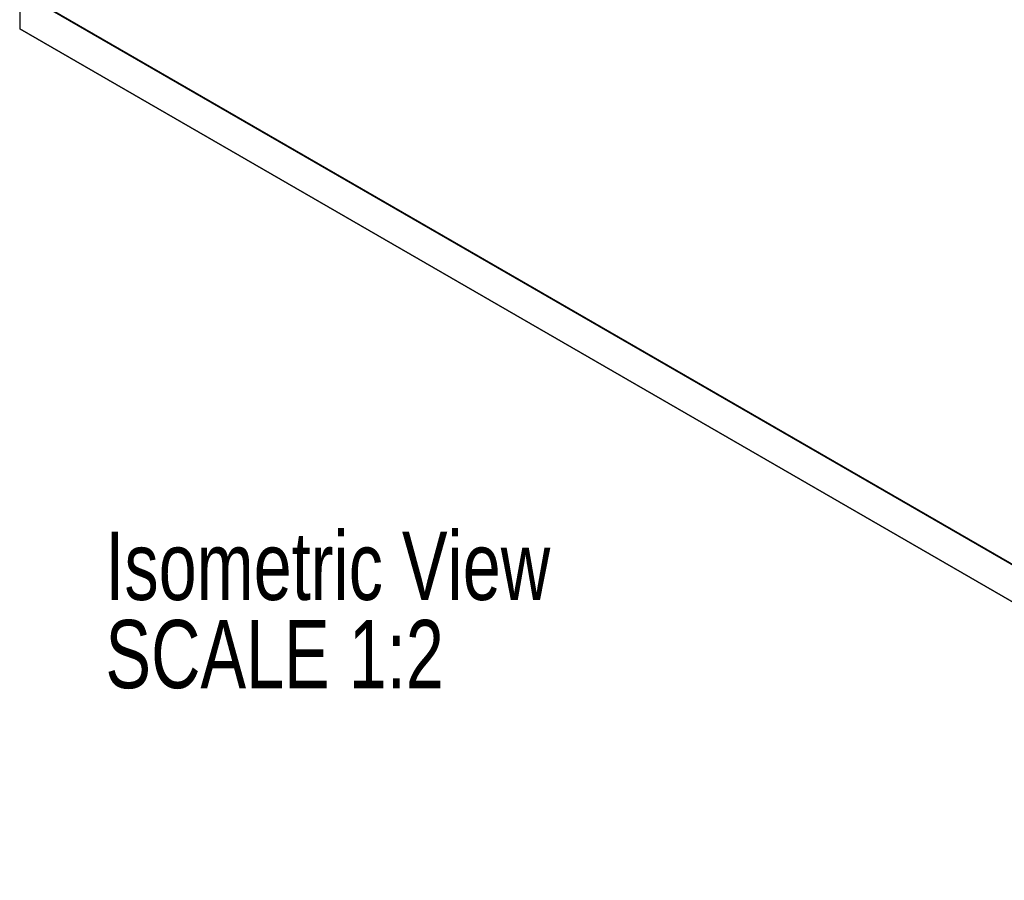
# Model space of a CAD drawing. Header units: millimetres. Extents: x 15 to 415, y 5 to 292.
# Tile 6 of 11: x 314 to 364, y 143 to 187. Entities that reach past the tile are written whole.
import ezdxf

# ---------------------------------------------------------------- set-up
doc = ezdxf.new("R2010")
doc.units = ezdxf.units.MM
doc.styles.add('SLDTEXTSTYLE0', font='TXT', dxfattribs={"width": 0.75})

# ---------------------------------------------------------------- blocks, each defined once
blk = doc.blocks.new('SW_NOTE_0_3')
at = {"color": 0, "linetype": 'Continuous', "lineweight": 0, "char_height": 3.5, "attachment_point": 1, "style": 'SLDTEXTSTYLE0'}
for s, insert in [('Isometric View', (0, 4.512)), ('SCALE 1:2', (0, -0.014))]:
    blk.add_mtext(s, dxfattribs=dict(at, insert=insert))

msp = doc.modelspace()

# ---------------------------------------------------------------- linework, layer by layer
at = {"color": 7, "linetype": 'Continuous', "lineweight": 25}
for p, q in [((313.962, 273.4301), (313.962, 186.2643)), ((315.606, 187.2137), (387.8016, 145.5361)), ((315.6413, 187.2341), (387.7662, 145.5973)), ((313.962, 186.2643), (389.4456, 142.6885)), ((389.6224, 142.5865), (313.962, 186.2643)), ((313.962, 186.2643), (313.962, 186.2643))]:
    msp.add_line(p, q, dxfattribs=at)

# ---------------------------------------------------------------- block references
at = {"color": 7, "linetype": 'Continuous', "lineweight": 0}
msp.add_blockref('SW_NOTE_0_3', (318.3606, 155.956), dxfattribs=at)

doc.saveas('drawing.dxf')
